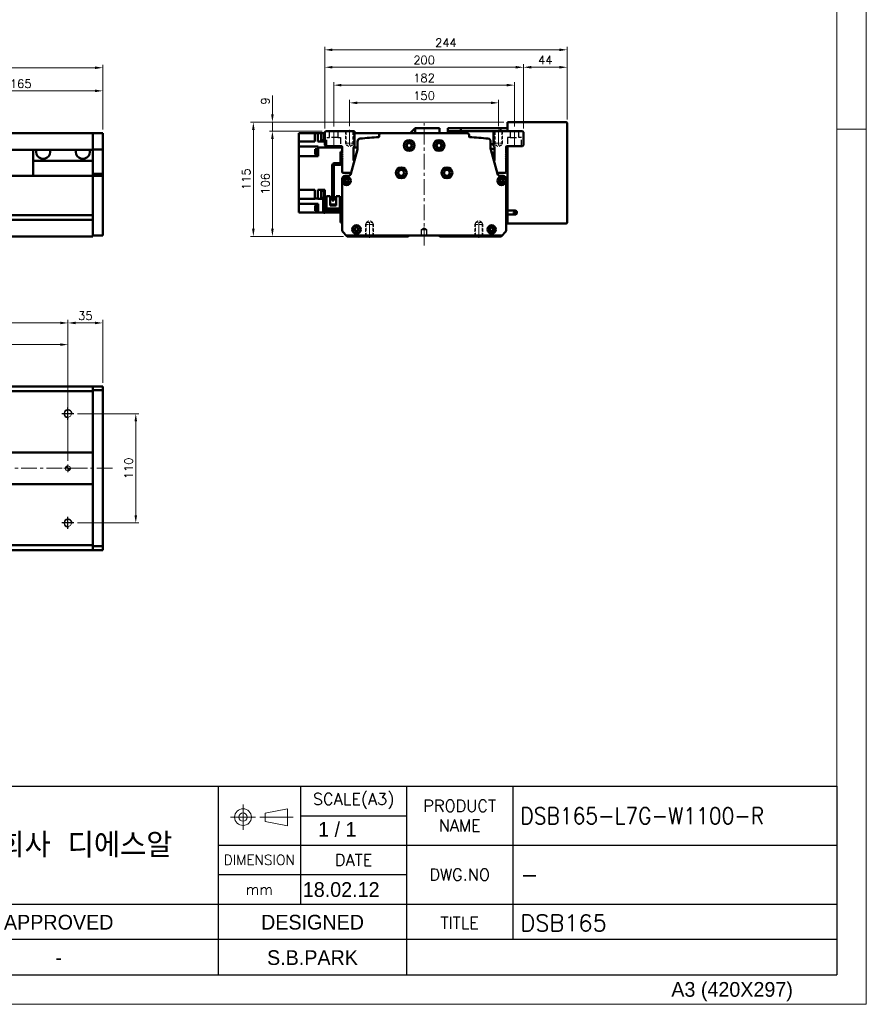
# Model space of a CAD drawing. Header units: millimetres. Extents: x 46891 to 51038, y 6223 to 10291.
# Tile 6 of 7: x 50186 to 51038, y 8529 to 9520. Entities that reach past the tile are written whole.
import ezdxf
from ezdxf.enums import TextEntityAlignment as Align

# ---------------------------------------------------------------- set-up
doc = ezdxf.new("R2010")
doc.units = ezdxf.units.MM
doc.header["$LTSCALE"] = 0.5
for name, pattern in [('CENTER', [50.8, 31.75, -6.35, 6.35, -6.35]), ('HIDDEN', [9.525, 6.35, -3.175]), ('HIDDENX2', [19.05, 12.7, -6.35])]:
    doc.linetypes.add(name, pattern=pattern)
doc.layers.get('0').update_dxf_attribs({"lineweight": 20})
doc.layers.add('1', color=1, linetype='CENTER', lineweight=13)
doc.layers.add('외형선(ISO)', color=7, linetype='Continuous', lineweight=50)
for name, color, linetype in [('2', 2, 'HIDDENX2'), ('3', 3, 'Continuous'), ('C', 1, 'CENTER'), ('DIM', 4, 'Continuous')]:
    doc.layers.add(name, color=color, linetype=linetype)
doc.styles.add('ACISOGDT', font='amgdt.shx')
doc.styles.add('DSR TEXT', font='romans.shx', dxfattribs={"bigfont": 'whgtxt.shx'})
doc.styles.get("Standard").update_dxf_attribs({"font": 'romans.shx', "bigfont": 'whgtxt.shx'})
doc.dimstyles.new('DSR', dxfattribs={"dimscale": 2, "dimtxt": 3, "dimasz": 3, "dimexe": 0.5, "dimexo": 0.5, "dimgap": 0.5, "dimtad": 1, "dimdsep": 46, "dimtxsty": 'Standard', "dimcen": 2.5, "dimclrd": 4, "dimclre": 4, "dimclrt": 2, "dimadec": 0, "dimazin": 2, "dimtfac": 1, "dimtmove": 0, "dimatfit": 3, "dimfxl": 0, "dimlwd": -1, "dimlwe": -1, "dimarcsym": 0})

# ---------------------------------------------------------------- blocks, each defined once
blk = doc.blocks.new('A$C13F00394')
for p, q in [((109.11, 28.14), (105.34, 27.43)), ((105.34, 27.43), (105.34, 26.01)), ((109.11, 25.3), (109.11, 28.14)), ((105.34, 26.01), (109.11, 25.3))]:
    blk.add_line(p, q)
for radius in [1.42, 0.71]:
    blk.add_circle((101.56, 26.76), radius)
at = {"layer": '1'}
for p, q in [((101.56, 28.89), (101.56, 24.63)), ((103.69, 26.76), (99.44, 26.76)), ((104.41, 26.76), (110.04, 26.76))]:
    blk.add_line(p, q, dxfattribs=at)
at = {"layer": '3'}
for p, q in [((0, 32), (202.32, 32)), ((97.32, 32), (97.32, 12)), ((111.32, 32), (111.32, 12)), ((129.32, 32), (129.32, 0)), ((147.32, 32), (147.32, 6)), ((202.32, 32), (202.32, 0)), ((111.32, 27), (129.32, 27)), ((97.32, 22), (202.32, 22)), ((97.32, 17), (129.32, 17)), ((0, 12), (129.32, 12)), ((97.32, 12), (97.32, 0)), ((129.32, 12), (202.32, 12)), ((97.32, 6), (43.43, 6)), ((129.32, 6), (97.32, 6)), ((202.32, 6), (129.32, 6)), ((0, 0), (202.32, 0))]:
    blk.add_line(p, q, dxfattribs=at)
at = {"color": 7, "style": 'ACISOGDT'}
for s, p in [('APPROVED', (70.28, 8.93)), ('DESIGNED', (113.35, 8.93))]:
    blk.add_text(s, height=2.5, dxfattribs=at).set_placement(p, align=Align.MIDDLE_CENTER)
at = {"color": 7, "attachment_point": 5, "style": 'DSR TEXT'}
for s, insert, char_height in [('SCALE(A3)', (120.32, 29.5), 2), ('PRODUCT\\PNAME', (138.32, 27), 2), ('주식회사 디에스알', (70.37, 22), 4.2), ('DIMENSION', (104.32, 19.5), 1.7), ('DATE', (120.32, 19.5), 2), ('DWG.NO', (138.32, 17), 2), ('mm', (104.32, 14.5), 1.8), ('TITLE', (138.32, 8.83), 2)]:
    blk.add_mtext(s, dxfattribs=dict(at, insert=insert, char_height=char_height))
blk = doc.blocks.new('A$C1C1952E1')
at = {"color": 1}
blk.add_lwpolyline([(0, 0), (420, 0), (420, 297), (0, 297)], close=True, dxfattribs=at)
at = {"color": 3}
blk.add_lwpolyline([(5, 5), (415, 5), (415, 292), (5, 292)], close=True, dxfattribs=at)
at = {"color": 7, "style": 'ACISOGDT'}
blk.add_text('A3 (420X297)', height=2.5, dxfattribs=at).set_placement((386.91, 1.28))
blk = doc.blocks.new('*D123')
at = {"color": 1, "linetype": 'ByBlock'}
for p, q in [((50104.5, 9421.41), (50104.5, 9451.32)), ((50112.3, 9448.32), (50261.7, 9448.32)), ((50269.5, 9409.41), (50269.5, 9451.32))]:
    blk.add_line(p, q, dxfattribs=at)
at = {"color": 1}
for points in [[(50112.3, 9449.62), (50112.3, 9447.02), (50104.5, 9448.32)], [(50261.7, 9449.62), (50261.7, 9447.02), (50269.5, 9448.32)]]:
    blk.add_solid(points, dxfattribs=at)
at = {"layer": 'Defpoints', "color": 0}
for p in [(50269.5, 9448.32), (50104.5, 9417.81), (50269.5, 9405.81)]:
    blk.add_point(p, dxfattribs=at)
at = {"color": 3, "insert": (50187, 9455.52), "char_height": 8.4, "attachment_point": 5, "style": 'DSR TEXT'}
blk.add_mtext('165', dxfattribs=at)
blk = doc.blocks.new('*D124')
at = {"color": 1, "linetype": 'ByBlock'}
for p, q in [((48799.5, 9409.41), (48799.5, 9474.57)), ((50269.5, 9409.41), (50269.5, 9474.57)), ((50261.7, 9471.57), (48807.3, 9471.57))]:
    blk.add_line(p, q, dxfattribs=at)
at = {"color": 1}
for points in [[(48807.3, 9472.87), (48807.3, 9470.27), (48799.5, 9471.57)], [(50261.7, 9472.87), (50261.7, 9470.27), (50269.5, 9471.57)]]:
    blk.add_solid(points, dxfattribs=at)
at = {"layer": 'Defpoints', "color": 0}
for p in [(48799.5, 9471.57), (48799.5, 9405.81), (50269.5, 9405.81)]:
    blk.add_point(p, dxfattribs=at)
at = {"color": 3, "insert": (49534.5, 9478.77), "char_height": 8.4, "attachment_point": 5, "style": 'DSR TEXT'}
blk.add_mtext('1470', dxfattribs=at)
blk = doc.blocks.new('A$C33E56CC6')
h = blk.add_hatch()
h.set_pattern_fill('ANSI31', color=256, style=0)
h.set_pattern_definition([(45, (-7065.45672, -6508.5399), (-0.0883883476, 0.0883883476), [])])
h.paths.add_polyline_path([(4, 6.5, 0.414214), (1.5, 4), (4, 4)])
h.paths.add_polyline_path([(6.5, 4), (4, 4), (4, 1.5, 0.414214)])
blk.add_circle((4, 4), 2.5)
at = {"layer": '1'}
for p, q in [((0, 4), (8, 4)), ((4, 0), (4, 8))]:
    blk.add_line(p, q, dxfattribs=at)
blk = doc.blocks.new('tap8')
blk.add_circle((0, 0), 3.4)
at = {"layer": 'C', "color": 1, "linetype": 'CENTER'}
for p, q in [((-6.05, 0), (6.05, 0)), ((0, -6.05), (0, 6.05))]:
    blk.add_line(p, q, dxfattribs=at)
at = {"layer": 'DIM', "color": 3}
blk.add_arc((0, 0), 4, 263.84551, 189.43144, dxfattribs=at)
blk = doc.blocks.new('A$C1E181772')
at = {"layer": '외형선(ISO)'}
for p, q in [((17.4, 71), (17.4, 59.6)), ((19, 71), (17.4, 71)), ((11.1, 59.6), (16.9, 59.6)), ((17.4, 59.6), (18.94, 59.6)), ((9, 22), (9, 57.5)), ((10.6, 57.5), (10.6, 22)), ((16.9, 58), (11.1, 58)), ((1.6, 25), (0, 25)), ((0, 22), (0, 25)), ((0, 22), (0, 12)), ((1.6, 25), (1.6, 22)), ((1.6, 12.1), (1.6, 22)), ((3.3, 26.5), (3.3, 14.1)), ((7, 26.5), (3.3, 26.5)), ((7, 17.1), (7, 26.5)), ((10.6, 22), (9, 22)), ((16.7, 26.5), (13, 26.5)), ((13, 26.5), (13, 17.1)), ((16.7, 14.1), (16.7, 26.5)), ((2, 10), (16.9, 10)), ((17, 11.6), (2.1, 11.6)), ((3.3, 11.6), (3.3, 14.1)), ((5.3, 14.1), (3.3, 14.1)), ((14.7, 14.1), (5.3, 14.1)), ((7, 18.1), (13, 18.1)), ((13, 17.8), (7, 17.8)), ((7, 17.1), (13, 17.1)), ((16.7, 14.1), (14.7, 14.1)), ((16.7, 14.1), (16.7, 11.6)), ((17.4, 9.5), (17.4, 3)), ((17.4, 0), (17.4, 3)), ((17.4, 0), (19, 0))]:
    blk.add_line(p, q, dxfattribs=at)
for centre, radius, start, end in [((11.1, 57.5), 2.1, 90, 180), ((16.9, 60.1), 0.5, 270, 0), ((16.9, 60.1), 2.1, 270, 346.22585), ((11.1, 57.5), 0.5, 90, 180), ((2, 12), 2, 179.99989, 269.99989), ((2.1, 12.1), 0.5, 179.99989, 269.99989), ((16.9, 9.5), 0.5, 359.99989, 89.99989), ((17, 9.6), 2, 0.24541, 89.99989)]:
    blk.add_arc(centre, radius, start, end, dxfattribs=at)
blk = doc.blocks.new('*D127')
at = {"color": 1, "linetype": 'ByBlock'}
for p, q in [((50517.97, 9412.85), (50517.97, 9439.25)), ((50525.77, 9436.25), (50660.17, 9436.25)), ((50667.97, 9412.85), (50667.97, 9439.25))]:
    blk.add_line(p, q, dxfattribs=at)
at = {"color": 1}
for points in [[(50525.77, 9437.55), (50525.77, 9434.95), (50517.97, 9436.25)], [(50660.17, 9437.55), (50660.17, 9434.95), (50667.97, 9436.25)]]:
    blk.add_solid(points, dxfattribs=at)
at = {"layer": 'Defpoints', "color": 0}
for p in [(50667.97, 9436.25), (50517.97, 9409.25), (50667.97, 9409.25)]:
    blk.add_point(p, dxfattribs=at)
at = {"color": 3, "insert": (50592.97, 9443.45), "char_height": 8.4, "attachment_point": 5, "style": 'DSR TEXT'}
blk.add_mtext('150', dxfattribs=at)
blk = doc.blocks.new('*D128')
at = {"color": 1, "linetype": 'ByBlock'}
for p, q in [((50501.97, 9412.41), (50501.97, 9457.07)), ((50509.77, 9454.07), (50676.17, 9454.07)), ((50683.97, 9412.41), (50683.97, 9457.07))]:
    blk.add_line(p, q, dxfattribs=at)
at = {"color": 1}
for points in [[(50509.77, 9455.37), (50509.77, 9452.77), (50501.97, 9454.07)], [(50676.17, 9455.37), (50676.17, 9452.77), (50683.97, 9454.07)]]:
    blk.add_solid(points, dxfattribs=at)
at = {"layer": 'Defpoints', "color": 0}
for p in [(50683.97, 9454.07), (50501.97, 9408.81), (50683.97, 9408.81)]:
    blk.add_point(p, dxfattribs=at)
at = {"color": 3, "insert": (50592.97, 9461.27), "char_height": 8.4, "attachment_point": 5, "style": 'DSR TEXT'}
blk.add_mtext('182', dxfattribs=at)
blk = doc.blocks.new('*D129')
at = {"color": 1, "linetype": 'ByBlock'}
for p, q in [((50492.97, 9410.41), (50492.97, 9475.08)), ((50692.97, 9410.41), (50692.97, 9475.08)), ((50500.77, 9472.08), (50685.17, 9472.08))]:
    blk.add_line(p, q, dxfattribs=at)
at = {"color": 1}
for points in [[(50500.77, 9473.38), (50500.77, 9470.78), (50492.97, 9472.08)], [(50685.17, 9473.38), (50685.17, 9470.78), (50692.97, 9472.08)]]:
    blk.add_solid(points, dxfattribs=at)
at = {"layer": 'Defpoints', "color": 0}
for p in [(50692.97, 9472.08), (50492.97, 9406.81), (50692.97, 9406.81)]:
    blk.add_point(p, dxfattribs=at)
at = {"color": 3, "insert": (50592.97, 9479.28), "char_height": 8.4, "attachment_point": 5, "style": 'DSR TEXT'}
blk.add_mtext('200', dxfattribs=at)
blk = doc.blocks.new('*D130')
at = {"color": 1, "linetype": 'ByBlock'}
for p, q in [((50692.97, 9410.41), (50692.97, 9475.08)), ((50736.97, 9419.41), (50736.97, 9475.08)), ((50700.77, 9472.08), (50729.17, 9472.08))]:
    blk.add_line(p, q, dxfattribs=at)
at = {"color": 1}
for points in [[(50700.77, 9473.38), (50700.77, 9470.78), (50692.97, 9472.08)], [(50729.17, 9473.38), (50729.17, 9470.78), (50736.97, 9472.08)]]:
    blk.add_solid(points, dxfattribs=at)
at = {"layer": 'Defpoints', "color": 0}
for p in [(50736.97, 9472.08), (50736.97, 9415.81), (50692.97, 9406.81)]:
    blk.add_point(p, dxfattribs=at)
at = {"color": 3, "insert": (50714.97, 9479.28), "char_height": 8.4, "attachment_point": 5, "style": 'DSR TEXT'}
blk.add_mtext('44', dxfattribs=at)
blk = doc.blocks.new('*D147')
at = {"color": 1, "linetype": 'ByBlock'}
for p, q in [((50492.97, 9410.41), (50492.97, 9492.61)), ((50729.17, 9489.61), (50500.77, 9489.61)), ((50736.97, 9419.41), (50736.97, 9492.61))]:
    blk.add_line(p, q, dxfattribs=at)
at = {"color": 1}
for points in [[(50500.77, 9490.91), (50500.77, 9488.31), (50492.97, 9489.61)], [(50729.17, 9490.91), (50729.17, 9488.31), (50736.97, 9489.61)]]:
    blk.add_solid(points, dxfattribs=at)
at = {"layer": 'Defpoints', "color": 0}
for p in [(50492.97, 9489.61), (50736.97, 9415.81), (50492.97, 9406.81)]:
    blk.add_point(p, dxfattribs=at)
at = {"color": 3, "insert": (50614.97, 9496.81), "char_height": 8.4, "attachment_point": 5, "style": 'DSR TEXT'}
blk.add_mtext('244', dxfattribs=at)
blk = doc.blocks.new('*D148')
at = {"color": 1, "linetype": 'ByBlock'}
for p, q in [((50490.37, 9407.81), (50437.3, 9407.81)), ((50440.3, 9400.01), (50440.3, 9309.61)), ((50511.87, 9301.81), (50437.3, 9301.81))]:
    blk.add_line(p, q, dxfattribs=at)
at = {"color": 1}
for points in [[(50439, 9400.01), (50441.6, 9400.01), (50440.3, 9407.81)], [(50439, 9309.61), (50441.6, 9309.61), (50440.3, 9301.81)]]:
    blk.add_solid(points, dxfattribs=at)
at = {"layer": 'Defpoints', "color": 0}
for p in [(50493.97, 9407.81), (50440.3, 9301.81), (50515.47, 9301.81)]:
    blk.add_point(p, dxfattribs=at)
at = {"color": 3, "insert": (50433.1, 9354.81), "char_height": 8.4, "attachment_point": 5, "rotation": 90, "style": 'DSR TEXT'}
blk.add_mtext('106', dxfattribs=at)
blk = doc.blocks.new('*D149')
at = {"color": 1, "linetype": 'ByBlock'}
for p, q in [((50440.3, 9424.61), (50440.3, 9443.61)), ((50673.37, 9416.81), (50437.3, 9416.81)), ((50440.3, 9407.81), (50440.3, 9416.81)), ((50490.37, 9407.81), (50437.3, 9407.81)), ((50440.3, 9400.01), (50440.3, 9392.21))]:
    blk.add_line(p, q, dxfattribs=at)
at = {"color": 1}
for points in [[(50439, 9424.61), (50441.6, 9424.61), (50440.3, 9416.81)], [(50439, 9400.01), (50441.6, 9400.01), (50440.3, 9407.81)]]:
    blk.add_solid(points, dxfattribs=at)
at = {"layer": 'Defpoints', "color": 0}
for p in [(50440.3, 9416.81), (50676.97, 9416.81), (50493.97, 9407.81)]:
    blk.add_point(p, dxfattribs=at)
at = {"color": 3, "insert": (50433.1, 9438.01), "char_height": 8.4, "attachment_point": 5, "rotation": 90, "style": 'DSR TEXT'}
blk.add_mtext('9', dxfattribs=at)
blk = doc.blocks.new('*D150')
at = {"color": 1, "linetype": 'ByBlock'}
for p, q in [((50673.37, 9416.81), (50418.11, 9416.81)), ((50421.11, 9409.01), (50421.11, 9309.61)), ((50511.87, 9301.81), (50418.11, 9301.81))]:
    blk.add_line(p, q, dxfattribs=at)
at = {"color": 1}
for points in [[(50419.81, 9409.01), (50422.41, 9409.01), (50421.11, 9416.81)], [(50419.81, 9309.61), (50422.41, 9309.61), (50421.11, 9301.81)]]:
    blk.add_solid(points, dxfattribs=at)
at = {"layer": 'Defpoints', "color": 0}
for p in [(50676.97, 9416.81), (50421.11, 9301.81), (50515.47, 9301.81)]:
    blk.add_point(p, dxfattribs=at)
at = {"color": 3, "insert": (50413.91, 9359.31), "char_height": 8.4, "attachment_point": 5, "rotation": 90, "style": 'DSR TEXT'}
blk.add_mtext('115', dxfattribs=at)
blk = doc.blocks.new('*D152')
at = {"color": 1, "linetype": 'ByBlock'}
for p, q in [((48834.5, 9133.07), (48834.5, 9217.74)), ((50234.5, 9133.07), (50234.5, 9217.74)), ((48842.3, 9214.74), (50226.7, 9214.74))]:
    blk.add_line(p, q, dxfattribs=at)
at = {"color": 1}
for points in [[(48842.3, 9216.04), (48842.3, 9213.44), (48834.5, 9214.74)], [(50226.7, 9216.04), (50226.7, 9213.44), (50234.5, 9214.74)]]:
    blk.add_solid(points, dxfattribs=at)
at = {"layer": 'Defpoints', "color": 0}
for p in [(50234.5, 9214.74), (48834.5, 9129.47), (50234.5, 9129.47)]:
    blk.add_point(p, dxfattribs=at)
at = {"color": 3, "insert": (49534.5, 9221.94), "char_height": 8.4, "attachment_point": 5, "style": 'DSR TEXT'}
blk.add_mtext('14X100PITCH=1400', dxfattribs=at)
blk = doc.blocks.new('*D153')
at = {"color": 1, "linetype": 'ByBlock'}
for p, q in [((50234.5, 9133.07), (50234.5, 9217.74)), ((50269.5, 9154.53), (50269.5, 9217.74)), ((50242.3, 9214.74), (50261.7, 9214.74))]:
    blk.add_line(p, q, dxfattribs=at)
at = {"color": 1}
for points in [[(50242.3, 9216.04), (50242.3, 9213.44), (50234.5, 9214.74)], [(50261.7, 9216.04), (50261.7, 9213.44), (50269.5, 9214.74)]]:
    blk.add_solid(points, dxfattribs=at)
at = {"layer": 'Defpoints', "color": 0}
for p in [(50269.5, 9214.74), (50269.5, 9150.93), (50234.5, 9129.47)]:
    blk.add_point(p, dxfattribs=at)
at = {"color": 3, "insert": (50252, 9221.94), "char_height": 8.4, "attachment_point": 5, "style": 'DSR TEXT'}
blk.add_mtext('35', dxfattribs=at)
blk = doc.blocks.new('*D154')
at = {"color": 1, "linetype": 'ByBlock'}
for p, q in [((48834.5, 9076.03), (48834.5, 9195.93)), ((48842.3, 9192.93), (50226.7, 9192.93)), ((50234.5, 9076.03), (50234.5, 9195.93))]:
    blk.add_line(p, q, dxfattribs=at)
at = {"color": 1}
for points in [[(48842.3, 9194.23), (48842.3, 9191.63), (48834.5, 9192.93)], [(50226.7, 9194.23), (50226.7, 9191.63), (50234.5, 9192.93)]]:
    blk.add_solid(points, dxfattribs=at)
at = {"layer": 'Defpoints', "color": 0}
for p in [(50234.5, 9192.93), (48834.5, 9072.43), (50234.5, 9072.43)]:
    blk.add_point(p, dxfattribs=at)
at = {"color": 3, "insert": (49534.5, 9200.13), "char_height": 8.4, "attachment_point": 5, "style": 'DSR TEXT'}
blk.add_mtext('1400%%P0.02', dxfattribs=at)
blk = doc.blocks.new('*D156')
at = {"color": 1, "linetype": 'ByBlock'}
for p, q in [((50244.15, 9123.43), (50305.79, 9123.43)), ((50302.79, 9115.63), (50302.79, 9021.23)), ((50244.15, 9013.43), (50305.79, 9013.43))]:
    blk.add_line(p, q, dxfattribs=at)
at = {"color": 1}
for points in [[(50301.48, 9115.63), (50304.09, 9115.63), (50302.79, 9123.43)], [(50301.48, 9021.23), (50304.09, 9021.23), (50302.79, 9013.43)]]:
    blk.add_solid(points, dxfattribs=at)
at = {"layer": 'Defpoints', "color": 0}
for p in [(50240.55, 9123.43), (50240.55, 9013.43), (50302.79, 9013.43)]:
    blk.add_point(p, dxfattribs=at)
at = {"color": 3, "insert": (50295.59, 9068.43), "char_height": 8.4, "attachment_point": 5, "rotation": 90, "style": 'DSR TEXT'}
blk.add_mtext('110', dxfattribs=at)

msp = doc.modelspace()

# ---------------------------------------------------------------- linework, layer by layer
at = {"color": 2, "linetype": 'HIDDEN'}
for p, q in [((50513.9745, 9407.81317), (50513.9745, 9395.81317)), ((50514.5745, 9407.21317), (50513.9745, 9407.81317)), ((50521.3745, 9407.21317), (50514.5745, 9407.21317)), ((50514.5745, 9407.21317), (50514.5745, 9393.81317)), ((50521.3745, 9407.21317), (50521.9745, 9407.81317)), ((50521.3745, 9407.21317), (50521.3745, 9393.81317)), ((50521.9745, 9407.81317), (50521.9745, 9395.81317)), ((50663.9745, 9407.81317), (50663.9745, 9395.81317)), ((50664.5745, 9407.21317), (50663.9745, 9407.81317)), ((50671.3745, 9407.21317), (50664.5745, 9407.21317)), ((50664.5745, 9407.21317), (50664.5745, 9393.81317)), ((50671.3745, 9407.21317), (50671.9745, 9407.81317)), ((50671.3745, 9407.21317), (50671.3745, 9393.81317)), ((50671.9745, 9407.81317), (50671.9745, 9395.81317)), ((50521.9745, 9395.81317), (50513.9745, 9395.81317)), ((50513.9745, 9395.81317), (50514.5745, 9394.77393)), ((50521.9745, 9395.81317), (50521.3745, 9394.77393)), ((50671.9745, 9395.81317), (50663.9745, 9395.81317)), ((50663.9745, 9395.81317), (50664.5745, 9394.77393)), ((50671.9745, 9395.81317), (50671.3745, 9394.77393)), ((50521.3745, 9393.81317), (50514.5745, 9393.81317)), ((50514.5745, 9393.81317), (50517.9745, 9391.85017)), ((50521.3745, 9393.81317), (50517.9745, 9391.85017)), ((50671.3745, 9393.81317), (50664.5745, 9393.81317)), ((50664.5745, 9393.81317), (50667.9745, 9391.85017)), ((50671.3745, 9393.81317), (50667.9745, 9391.85017)), ((50534.5745, 9315.81317), (50537.9745, 9317.77616)), ((50534.5745, 9315.81317), (50541.3745, 9315.81317)), ((50534.5745, 9302.41317), (50534.5745, 9315.81317)), ((50541.3745, 9315.81317), (50537.9745, 9317.77616)), ((50541.3745, 9302.41317), (50541.3745, 9315.81317)), ((50644.5745, 9315.81317), (50647.9745, 9317.77616)), ((50651.3745, 9315.81317), (50644.5745, 9315.81317)), ((50644.5745, 9302.41317), (50644.5745, 9315.81317)), ((50651.3745, 9315.81317), (50647.9745, 9317.77616)), ((50651.3745, 9302.41317), (50651.3745, 9315.81317)), ((50533.9745, 9313.81317), (50534.5745, 9314.8524)), ((50533.9745, 9313.81317), (50541.9745, 9313.81317)), ((50533.9745, 9301.81317), (50533.9745, 9313.81317)), ((50541.9745, 9313.81317), (50541.3745, 9314.8524)), ((50541.9745, 9301.81317), (50541.9745, 9313.81317)), ((50643.9745, 9313.81317), (50644.5745, 9314.8524)), ((50651.9745, 9313.81317), (50643.9745, 9313.81317)), ((50643.9745, 9301.81317), (50643.9745, 9313.81317)), ((50651.9745, 9313.81317), (50651.3745, 9314.8524)), ((50651.9745, 9301.81317), (50651.9745, 9313.81317)), ((50534.5745, 9302.41317), (50533.9745, 9301.81317)), ((50534.5745, 9302.41317), (50541.3745, 9302.41317)), ((50541.3745, 9302.41317), (50541.9745, 9301.81317)), ((50644.5745, 9302.41317), (50643.9745, 9301.81317)), ((50651.3745, 9302.41317), (50644.5745, 9302.41317)), ((50651.3745, 9302.41317), (50651.9745, 9301.81317))]:
    msp.add_line(p, q, dxfattribs=at)
at = {"color": 1, "linetype": 'CENTER'}
for p, q in [((50517.9745, 9409.24871), (50517.9745, 9390.68401)), ((50667.9745, 9409.24871), (50667.9745, 9390.68401)), ((50537.9745, 9300.37762), (50537.9745, 9318.94232)), ((50647.9745, 9300.37762), (50647.9745, 9318.94232))]:
    msp.add_line(p, q, dxfattribs=at)
at = {"color": 1}
msp.add_line((51038.06932, 9409.88267), (51008.40982, 9409.88267), dxfattribs=at)
at = {"layer": '1'}
for p, q in [((50592.9745, 9292.81317), (50592.9745, 9415.81317)), ((50501.9745, 9391.81317), (50501.9745, 9408.81317)), ((50683.9745, 9391.81317), (50683.9745, 9408.81317)), ((50279.50234, 9068.42724), (48789.50234, 9068.42724))]:
    msp.add_line(p, q, dxfattribs=at)
at = {"layer": '2'}
for p, q in [((50497.7245, 9401.31317), (50497.7245, 9407.81317)), ((50506.2245, 9407.81317), (50506.2245, 9401.31317)), ((50679.7245, 9407.81317), (50679.7245, 9401.31317)), ((50688.2245, 9401.31317), (50688.2245, 9407.81317)), ((50494.9745, 9401.31317), (50497.7245, 9401.31317)), ((50494.9745, 9392.81317), (50494.9745, 9401.31317)), ((50506.2245, 9401.31317), (50497.7245, 9401.31317)), ((50506.2245, 9401.31317), (50508.9745, 9401.31317)), ((50508.9745, 9401.31317), (50508.9745, 9392.81317)), ((50679.7245, 9401.31317), (50676.9745, 9401.31317)), ((50676.9745, 9401.31317), (50676.9745, 9392.81317)), ((50679.7245, 9401.31317), (50688.2245, 9401.31317)), ((50690.9745, 9401.31317), (50688.2245, 9401.31317)), ((50690.9745, 9392.81317), (50690.9745, 9401.31317)), ((50590.4745, 9308.81317), (50592.9745, 9310.31532)), ((50590.4745, 9302.81316), (50590.4745, 9308.81317)), ((50590.4745, 9308.81317), (50595.4745, 9308.81317)), ((50592.9745, 9310.31532), (50595.4745, 9308.81317)), ((50595.4745, 9308.81317), (50595.4745, 9302.81316))]:
    msp.add_line(p, q, dxfattribs=at)
at = {"layer": '3'}
for p in [(51008.40982, 8748.47582), (49808.28287, 8558.65502)]:
    msp.add_line(p, (51008.40982, 8558.65502), dxfattribs=at)
at = {"layer": '외형선(ISO)'}
for p, q in [((50676.9745, 9415.81317), (50676.9745, 9416.81317)), ((50735.9745, 9416.81317), (50676.9745, 9416.81317)), ((50676.9745, 9407.81317), (50676.9745, 9415.81317)), ((50736.9745, 9315.81317), (50736.9745, 9415.81317)), ((50259.50234, 9405.81317), (49079.50234, 9405.81317)), ((50259.50234, 9405.81317), (50259.50234, 9403.81317)), ((50259.50234, 9405.81317), (50269.50234, 9405.81317)), ((50259.50234, 9403.81317), (50259.50234, 9405.81317)), ((50269.50234, 9403.81317), (50269.50234, 9405.81317)), ((50466.9745, 9405.81317), (50482.9745, 9405.81317)), ((50466.9745, 9401.41317), (50466.9745, 9405.81317)), ((50485.9745, 9405.81317), (50482.9745, 9405.81317)), ((50482.9745, 9397.41317), (50482.9745, 9405.81317)), ((50490.9745, 9405.81317), (50485.9745, 9405.81317)), ((50485.9745, 9405.81317), (50485.9745, 9397.41317)), ((50489.3745, 9398.73306), (50489.3745, 9405.73306)), ((50491.9745, 9405.73306), (50489.3745, 9405.73306)), ((50490.9745, 9405.81317), (50491.9745, 9405.81317)), ((50490.9745, 9405.81317), (50490.9745, 9405.73306)), ((50491.9745, 9398.43306), (50491.9745, 9406.03306)), ((50492.9745, 9406.03306), (50491.9745, 9406.03306)), ((50493.9745, 9407.81317), (50492.9745, 9406.81317)), ((50492.9745, 9406.81317), (50492.9745, 9393.81317)), ((50522.9745, 9407.81317), (50493.9745, 9407.81317)), ((50522.9745, 9393.1377), (50522.9745, 9407.81317)), ((50522.9745, 9405.81317), (50549.74709, 9405.81317)), ((50636.20191, 9405.81317), (50549.74709, 9405.81317)), ((50578.9745, 9405.81317), (50583.9745, 9410.81317)), ((50583.9745, 9405.81317), (50583.9745, 9410.81317)), ((50608.4245, 9410.81317), (50583.9745, 9410.81317)), ((50608.4245, 9410.81317), (50608.4245, 9405.81317)), ((50616.9745, 9410.81317), (50616.9745, 9407.86538)), ((50629.9745, 9410.81317), (50616.9745, 9410.81317)), ((50616.9745, 9407.86538), (50616.9745, 9405.81317)), ((50629.9745, 9407.86538), (50616.9745, 9407.86538)), ((50629.9745, 9407.86538), (50629.9745, 9410.81317)), ((50629.9745, 9410.81317), (50669.9745, 9410.81317)), ((50629.9745, 9410.81317), (50629.9745, 9407.86538)), ((50629.9745, 9405.81317), (50629.9745, 9407.86538)), ((50669.9745, 9407.86538), (50629.9745, 9407.86538)), ((50629.9745, 9405.81317), (50629.9745, 9407.86538)), ((50662.9745, 9407.81317), (50662.9745, 9393.1377)), ((50691.9745, 9407.81317), (50662.9745, 9407.81317)), ((50669.9745, 9410.81317), (50669.9745, 9407.81317)), ((50676.9745, 9410.81317), (50669.9745, 9410.81317)), ((50692.9745, 9406.81317), (50691.9745, 9407.81317)), ((50692.9745, 9393.81317), (50692.9745, 9406.81317)), ((50259.50234, 9402.30045), (50259.50234, 9403.81317)), ((50259.50234, 9403.81317), (50259.50234, 9402.30045)), ((50259.50234, 9401.80147), (50259.50234, 9402.30045)), ((50259.50234, 9402.30045), (50259.50234, 9401.80147)), ((50259.50234, 9401.80147), (50259.50234, 9400.26088)), ((50259.50234, 9400.26088), (50259.50234, 9401.80147)), ((50259.50234, 9400.26088), (50259.50234, 9397.27629)), ((50259.50234, 9397.27629), (50259.50234, 9400.26088)), ((50259.50234, 9389.49884), (50259.50234, 9397.27629)), ((50259.50234, 9397.27629), (50259.50234, 9389.49884)), ((50269.50234, 9403.81317), (50269.50234, 9402.30045)), ((50269.50234, 9402.30045), (50269.50234, 9401.80147)), ((50269.50234, 9400.26088), (50269.50234, 9401.80147)), ((50269.50234, 9397.27629), (50269.50234, 9400.26088)), ((50269.50234, 9397.27629), (50269.50234, 9389.49884)), ((50466.9745, 9401.41317), (50466.9745, 9397.41317)), ((50482.9745, 9397.41317), (50466.9745, 9397.41317)), ((50466.9745, 9397.25701), (50466.9745, 9397.41317)), ((50466.9745, 9397.25701), (50466.9745, 9392.18028)), ((50490.9745, 9397.41317), (50485.9745, 9397.41317)), ((50491.9745, 9398.73306), (50489.3745, 9398.73306)), ((50490.9745, 9397.41317), (50490.9745, 9398.73306)), ((50490.9745, 9397.41317), (50490.9745, 9397.3741)), ((50490.9745, 9397.3741), (50492.9745, 9397.3741)), ((50492.9745, 9398.43306), (50491.9745, 9398.43306)), ((50525.9745, 9397.27629), (50525.9745, 9389.49884)), ((50547.74709, 9403.81317), (50547.74709, 9402.30045)), ((50638.20191, 9402.30045), (50638.20191, 9403.81317)), ((50659.9745, 9389.49884), (50659.9745, 9397.27629)), ((50662.9745, 9394.66817), (50659.9745, 9394.66817)), ((50259.50234, 9388.81317), (49079.50234, 9388.81317)), ((50199.50234, 9388.81317), (50199.50234, 9377.81317)), ((50259.50234, 9389.13986), (50259.50234, 9389.49884)), ((50259.50234, 9364.73623), (50259.50234, 9389.13986)), ((50259.50234, 9389.13986), (50269.50234, 9389.13986)), ((50269.50234, 9389.49884), (50269.50234, 9389.13986)), ((50269.50234, 9389.13986), (50269.50234, 9364.73623)), ((50486.4745, 9392.18028), (50466.9745, 9392.18028)), ((50466.9745, 9387.01317), (50466.9745, 9392.18028)), ((50466.9745, 9387.01317), (50466.9745, 9382.51317)), ((50483.2745, 9384.26174), (50483.2745, 9389.76174)), ((50483.2745, 9389.76174), (50485.2745, 9389.76174)), ((50483.2745, 9384.26174), (50485.2745, 9384.26174)), ((50485.2745, 9384.06174), (50485.2745, 9389.96174)), ((50485.2745, 9389.96174), (50485.9745, 9389.96174)), ((50485.9745, 9384.01174), (50485.9745, 9390.01174)), ((50485.9745, 9390.01174), (50486.4745, 9390.01174)), ((50486.4745, 9392.18028), (50486.4745, 9392.14583)), ((50486.4745, 9391.47935), (50486.4745, 9392.14583)), ((50510.4745, 9391.47935), (50486.4745, 9391.47935)), ((50486.4745, 9391.47935), (50486.4745, 9382.51317)), ((50492.9745, 9393.81317), (50493.9745, 9392.81317)), ((50493.9745, 9392.81317), (50509.4745, 9392.81317)), ((50510.4745, 9391.81317), (50510.4745, 9385.31317)), ((50510.4745, 9385.31317), (50510.9745, 9384.81317)), ((50510.9745, 9384.81317), (50510.4745, 9384.31317)), ((50510.4745, 9384.31317), (50510.4745, 9383.31317)), ((50525.90784, 9389.13986), (50519.21414, 9364.73623)), ((50521.9745, 9378.81317), (50521.9745, 9390.1377)), ((50525.9745, 9391.47935), (50522.15786, 9391.47935)), ((50659.9745, 9389.81317), (50663.9745, 9389.81317)), ((50666.73486, 9364.73623), (50660.04115, 9389.13986)), ((50663.9745, 9385.81317), (50660.95364, 9385.81317)), ((50663.9745, 9390.1377), (50663.9745, 9378.81317)), ((50674.9745, 9384.81317), (50675.4745, 9385.31317)), ((50675.4745, 9384.31317), (50674.9745, 9384.81317)), ((50675.4745, 9385.31317), (50675.4745, 9391.81317)), ((50675.4745, 9383.31317), (50675.4745, 9384.31317)), ((50676.4745, 9392.81317), (50691.9745, 9392.81317)), ((50676.9745, 9327.81317), (50676.9745, 9392.81317)), ((50691.9745, 9392.81317), (50692.9745, 9393.81317)), ((50199.50234, 9377.81317), (50259.50234, 9377.81317)), ((50199.50234, 9362.81317), (50199.50234, 9377.81317)), ((50486.4745, 9382.51317), (50466.9745, 9382.51317)), ((50466.9745, 9348.61317), (50466.9745, 9382.51317)), ((50485.2745, 9384.06174), (50485.9745, 9384.06174)), ((50485.9745, 9384.01174), (50486.4745, 9384.01174)), ((50510.4745, 9383.31317), (50510.9745, 9382.81317)), ((50510.9745, 9382.81317), (50510.4745, 9382.31317)), ((50510.4745, 9382.31317), (50510.4745, 9381.31317)), ((50510.4745, 9381.31317), (50510.9745, 9380.81317)), ((50510.9745, 9380.81317), (50510.4745, 9380.31317)), ((50510.4745, 9380.31317), (50510.4745, 9366.81317)), ((50674.9745, 9382.81317), (50675.4745, 9383.31317)), ((50675.4745, 9382.31317), (50674.9745, 9382.81317)), ((50674.9745, 9380.81317), (50675.4745, 9381.31317)), ((50675.4745, 9380.31317), (50674.9745, 9380.81317)), ((50675.4745, 9381.31317), (50675.4745, 9382.31317)), ((50675.4745, 9366.81317), (50675.4745, 9380.31317)), ((50259.50234, 9362.81317), (50259.50234, 9364.73623)), ((50259.50234, 9364.73623), (50269.50234, 9364.73623)), ((50269.50234, 9364.73623), (50269.50234, 9362.81317)), ((50511.4745, 9365.81317), (50517.9745, 9365.81317)), ((50667.9745, 9365.81317), (50674.4745, 9365.81317)), ((48809.50234, 9362.81317), (50259.50234, 9362.81317)), ((50259.50234, 9359.81317), (50259.50234, 9362.81317)), ((50259.50234, 9362.81317), (50259.50234, 9359.81317)), ((50259.50234, 9362.81317), (50269.50234, 9362.81317)), ((50259.50234, 9359.81317), (50259.50234, 9323.26317)), ((50259.50234, 9308.05581), (50259.50234, 9359.81317)), ((50269.50234, 9359.81317), (50269.50234, 9362.81317)), ((50269.50234, 9359.81317), (50269.50234, 9308.05581)), ((50510.4745, 9359.81317), (50510.4745, 9308.05581)), ((50516.4141, 9362.81317), (50513.4745, 9362.81317)), ((50672.4745, 9362.81317), (50669.5349, 9362.81317)), ((50675.4745, 9308.05581), (50675.4745, 9359.81317)), ((50466.9745, 9348.61317), (50482.9745, 9348.61317)), ((50466.9745, 9348.61317), (50466.9745, 9344.61317)), ((50482.9745, 9348.61317), (50482.9745, 9340.14698)), ((50485.9745, 9348.61317), (50485.9745, 9340.14698)), ((50490.9745, 9348.61317), (50485.9745, 9348.61317)), ((50489.3745, 9340.60255), (50489.3745, 9347.60255)), ((50491.9745, 9347.60255), (50489.3745, 9347.60255)), ((50490.9745, 9348.61459), (50490.9745, 9348.61317)), ((50490.9745, 9348.61459), (50492.9745, 9348.61459)), ((50490.9745, 9347.60255), (50490.9745, 9348.61317)), ((50491.9745, 9340.81336), (50491.9745, 9347.90255)), ((50492.9745, 9347.90255), (50491.9745, 9347.90255)), ((50492.9745, 9345.37647), (50492.9745, 9348.61459)), ((50492.9745, 9345.37647), (50492.9745, 9342.82862)), ((50466.9745, 9339.49122), (50466.9745, 9344.61317)), ((50482.9745, 9339.49122), (50466.9745, 9339.49122)), ((50466.9745, 9339.4805), (50466.9745, 9339.49122)), ((50466.9745, 9339.4805), (50466.9745, 9334.71317)), ((50485.9745, 9340.14698), (50482.9745, 9340.14698)), ((50482.9745, 9339.49122), (50482.9745, 9340.14698)), ((50485.9745, 9340.14698), (50485.9745, 9339.49122)), ((50490.9745, 9339.49122), (50485.9745, 9339.49122)), ((50491.4745, 9340.60255), (50489.3745, 9340.60255)), ((50490.9745, 9340.60255), (50490.9745, 9339.49122)), ((50490.9745, 9339.49122), (50490.9745, 9339.48853)), ((50491.4745, 9339.48853), (50490.9745, 9339.48853)), ((50492.9745, 9340.81336), (50492.9745, 9342.82862)), ((50494.77448, 9340.14698), (50493.0745, 9340.14698)), ((50500.4745, 9340.14698), (50498.47448, 9340.14698)), ((50504.47448, 9340.14698), (50502.0745, 9340.14698)), ((50510.4745, 9340.14698), (50508.17448, 9340.14698)), ((50486.4745, 9334.71317), (50466.9745, 9334.71317)), ((50466.9745, 9334.71317), (50466.9745, 9330.21317)), ((50466.9745, 9325.81317), (50466.9745, 9330.21317)), ((50486.4745, 9325.81317), (50466.9745, 9325.81317)), ((50483.2745, 9327.50223), (50483.2745, 9333.00223)), ((50483.2745, 9333.00223), (50485.2745, 9333.00223)), ((50483.2745, 9327.50223), (50485.2745, 9327.50223)), ((50485.2745, 9327.30223), (50485.2745, 9333.20223)), ((50485.2745, 9333.20223), (50485.9745, 9333.20223)), ((50485.2745, 9327.30223), (50485.9745, 9327.30223)), ((50485.9745, 9327.25223), (50485.9745, 9333.25223)), ((50485.9745, 9333.25223), (50486.4745, 9333.25223)), ((50485.9745, 9327.25223), (50486.4745, 9327.25223)), ((50486.4745, 9334.71317), (50486.4745, 9334.36932)), ((50486.4745, 9325.81317), (50486.4745, 9334.36932)), ((50510.4745, 9325.81317), (50486.4745, 9325.81317)), ((50491.9745, 9325.59327), (50491.9745, 9325.81317)), ((50492.9745, 9325.59327), (50491.9745, 9325.59327)), ((50492.9745, 9325.81317), (50492.9745, 9325.59327)), ((50676.9745, 9329.81317), (50675.4745, 9329.81317)), ((50676.9745, 9329.22082), (50675.4745, 9329.22082)), ((50676.9745, 9323.81317), (50676.9745, 9327.81317)), ((50676.9745, 9327.81317), (50684.4745, 9327.81317)), ((50117.49189, 9318.56317), (50259.50234, 9318.56317)), ((50117.50234, 9323.06317), (50259.50234, 9323.06317)), ((50259.50234, 9318.36317), (50259.50234, 9308.05581)), ((50676.9745, 9320.81317), (50675.4745, 9320.81317)), ((50684.4745, 9323.81317), (50676.9745, 9323.81317)), ((50676.9745, 9315.81317), (50676.9745, 9323.81317)), ((50676.9745, 9314.81317), (50676.9745, 9315.81317)), ((50259.50234, 9305.93449), (50259.50234, 9308.05581)), ((50259.50234, 9308.05581), (50259.50234, 9305.93449)), ((50259.50234, 9305.93449), (50259.50234, 9301.81317)), ((50259.50234, 9302.81316), (50259.50234, 9305.93449)), ((50269.50234, 9305.93449), (50269.50234, 9308.05581)), ((50269.50234, 9305.93449), (50269.50234, 9302.81316)), ((50511.35318, 9305.93449), (50514.4745, 9302.81316)), ((50671.4745, 9302.81317), (50674.59582, 9305.93449)), ((50676.9745, 9314.81317), (50735.9745, 9314.81317)), ((48809.50234, 9301.81317), (50259.50234, 9301.81317)), ((50259.50234, 9302.81316), (50269.50234, 9302.81316)), ((50514.4745, 9302.81316), (50671.4745, 9302.81317)), ((50514.4745, 9302.81316), (50515.4745, 9301.81317)), ((50515.4745, 9301.81317), (50576.9745, 9301.81317)), ((50576.9745, 9301.81317), (50577.82805, 9302.66672)), ((50608.12095, 9302.66672), (50608.9745, 9301.81317)), ((50608.9745, 9301.81317), (50670.4745, 9301.81317)), ((50670.4745, 9301.81317), (50671.4745, 9302.81317)), ((48809.50234, 9150.92724), (50259.50234, 9150.92724)), ((50259.50234, 9150.04856), (50259.50234, 9150.92724)), ((50259.50234, 9150.92724), (50259.50234, 9150.04856)), ((50259.50234, 9150.92724), (50269.50234, 9150.92724)), ((50259.50234, 9150.04856), (50259.50234, 9145.92724)), ((50259.50234, 9146.92724), (50259.50234, 9150.04856)), ((50259.50234, 9146.92724), (50269.50234, 9146.92724)), ((50269.50234, 9150.04856), (50269.50234, 9150.92724)), ((50269.50234, 9150.04856), (50269.50234, 9146.92724)), ((50269.50234, 9146.92724), (50269.50234, 8989.92724)), ((48809.50234, 9145.92724), (50259.50234, 9145.92724)), ((50259.50234, 9145.92724), (50259.50234, 9084.42724)), ((50259.50234, 9084.42724), (48809.50234, 9084.42724)), ((50259.50234, 9084.42724), (50259.50234, 9083.57369)), ((50259.50234, 9083.57369), (50259.50234, 9083.22013)), ((50259.50234, 9083.22013), (50259.50234, 9053.63435)), ((50259.50234, 9053.63435), (50259.50234, 9083.22013)), ((48809.50234, 9052.42724), (50259.50234, 9052.42724)), ((50259.50234, 9053.63435), (50259.50234, 9053.28079)), ((50259.50234, 9053.28079), (50259.50234, 9052.42724)), ((50259.50234, 9052.42724), (50259.50234, 8990.92724)), ((50259.50234, 8990.92724), (48809.50234, 8990.92724)), ((50259.50234, 8990.92724), (50259.50234, 8986.80592)), ((50269.50234, 8989.92724), (50259.50234, 8989.92724)), ((50259.50234, 8986.80592), (50259.50234, 8989.92724)), ((50269.50234, 8989.92724), (50269.50234, 8986.80592)), ((48809.50234, 8985.92724), (50259.50234, 8985.92724)), ((50259.50234, 8985.92724), (50259.50234, 8986.80592)), ((50259.50234, 8986.80592), (50259.50234, 8985.92724)), ((50259.50234, 8985.92724), (50269.50234, 8985.92724)), ((50269.50234, 8985.92724), (50269.50234, 8986.80592))]:
    msp.add_line(p, q, dxfattribs=at)
for centre, radius in [((50577.9745, 9393.31317), 5.5), ((50577.9745, 9393.31317), 3.3), ((50577.9745, 9393.31317), 2.4585), ((50607.9745, 9393.31317), 5.5), ((50607.9745, 9393.31317), 3.3), ((50607.9745, 9393.31317), 2.4585), ((50569.9745, 9365.81317), 5.5), ((50569.9745, 9365.81317), 3.3), ((50569.9745, 9365.81317), 2.9585), ((50615.9745, 9365.81317), 5.5), ((50615.9745, 9365.81317), 3.3), ((50615.9745, 9365.81317), 2.9585), ((50514.9745, 9357.81317), 4.25), ((50514.9745, 9357.81317), 2.25), ((50670.9745, 9357.81317), 4.25), ((50670.9745, 9357.81317), 2.25), ((50684.4745, 9325.81317), 1.2295), ((50524.9745, 9308.81317), 4.25), ((50524.9745, 9308.81317), 2.25), ((50660.9745, 9308.81317), 4.25), ((50660.9745, 9308.81317), 2.25)]:
    msp.add_circle(centre, radius, dxfattribs=at)
for centre, radius, start, end in [((50735.9745, 9415.81317), 1, 0, 90), ((50549.74709, 9403.81317), 2, 90.00000006, 180), ((50636.20191, 9403.81317), 2, 0, 90.00000006), ((50528.9745, 9397.27629), 3, 95.80911543, 180), ((50578.9745, 8905.81317), 497, 93.65644441, 95.80911544), ((50547.24709, 9402.30045), 0.5, 273.65644441, 0), ((50638.70191, 9402.30045), 0.5, 180, 266.34355561), ((50606.9745, 8905.81317), 497, 84.19088467, 86.34355571), ((50656.9745, 9397.27629), 3, 0, 84.19088467), ((50209.50234, 9386.81317), 7, 163.3984504, 16.6015496), ((50249.50234, 9386.81317), 7, 163.3984504, 16.6015496), ((50509.4745, 9391.81317), 1, 0, 90), ((50526.9745, 9390.1377), 5, 143.13010235, 180), ((50524.9745, 9389.49884), 1, 338.96248903, 0), ((50660.9745, 9389.49884), 1, 180, 201.03751108), ((50658.9745, 9390.1377), 5, 0, 36.86989765), ((50676.4745, 9391.81317), 1, 90, 180), ((50522.9745, 9378.81317), 1, 180, 260.24117555), ((50662.9745, 9378.81317), 1, 279.75876885, 0), ((50511.4745, 9366.81317), 1, 180, 270), ((50516.4141, 9365.81317), 3, 270.00000006, 338.96248903), ((50517.9745, 9362.81317), 3, 61.42737304, 90), ((50667.9745, 9362.81317), 3, 90, 118.57264542), ((50669.5349, 9365.81317), 3, 201.03751108, 270.00000006), ((50674.4745, 9366.81317), 1, 270, 0), ((50513.4745, 9359.81317), 3, 90.00000006, 180), ((50514.9745, 9357.81317), 1.5, 41.40962211, 318.59037789), ((50516.4745, 9359.13604), 0.5, 221.40962211, 335.37910443), ((50516.4745, 9356.49029), 0.5, 24.62089558, 138.59037789), ((50669.4745, 9359.13604), 0.5, 204.62088507, 318.59037789), ((50669.4745, 9356.49029), 0.5, 41.40962211, 155.37909392), ((50670.9745, 9357.81317), 1.621, 148.98236194, 211.01763805), ((50670.9745, 9357.81317), 1.5, 221.40962211, 138.59037789), ((50672.4745, 9359.81317), 3, 0, 90.00000006), ((50684.4745, 9325.81317), 2, 270, 90), ((50735.9745, 9315.81317), 1, 270, 0), ((50513.4745, 9308.05581), 3, 180, 225.00000006), ((50524.9745, 9308.81317), 1.6, 134.4153086, 45.5846914), ((50523.50481, 9310.31317), 0.5, 314.4153086, 55.46537147), ((50526.44419, 9310.31317), 0.5, 124.5346223, 225.5846914), ((50660.9745, 9308.81317), 1.6, 134.4153086, 45.5846914), ((50659.50481, 9310.31317), 0.5, 314.4153086, 55.4653854), ((50662.44419, 9310.31317), 0.5, 124.53460837, 225.5846914), ((50672.4745, 9308.05581), 3, 315.00000006, 0), ((50578.18161, 9302.31317), 0.5, 90, 135), ((50607.76739, 9302.31317), 0.5, 45, 90)]:
    msp.add_arc(centre, radius, start, end, dxfattribs=at)

# ---------------------------------------------------------------- block references
at = {"xscale": 5.931900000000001, "yscale": 5.931900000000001, "zscale": 5.931900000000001}
for name, p in [('A$C1C1952E1', (48546.67132, 8528.99552)), ('A$C13F00394', (49808.28288, 8558.65502))]:
    msp.add_blockref(name, p, dxfattribs=at)
for name, p in [('A$C1E181772', (50491.47447, 9315.81333)), ('A$C33E56CC6', (50230.50234, 9064.42724))]:
    msp.add_blockref(name, p)
at = {"rotation": 90}
for p in [(50234.50234, 9123.42724), (50234.50234, 9013.42724)]:
    msp.add_blockref('tap8', p, dxfattribs=at)

# ---------------------------------------------------------------- texts
at = {"color": 2, "style": 'DSR TEXT', "width": 0.9}
msp.add_text('DSB165-L7G-W1100-R', height=16.60932, dxfattribs=at).set_placement((50689.92945, 8710.40283))
at = {"color": 2}
for s, height, style, p in [('1 / 1', 14.82975, 'ACISOGDT', (50486.332, 8697.63096)), ('18.02.12', 14.82975, 'ACISOGDT', (50470.92073, 8637.10161)), ('-', 16.60932, 'DSR TEXT', (50689.92945, 8651.08383)), ('DSB165', 16.60932, 'DSR TEXT', (50689.92945, 8602.59245))]:
    msp.add_text(s, height=height, dxfattribs=dict(at, style=style)).set_placement(p)
at = {"color": 2, "style": 'ACISOGDT'}
for s, p in [('S.B.PARK', (50480.64156, 8576.00699)), ('-', (50225.19427, 8576.00699))]:
    msp.add_text(s, height=14.82975, dxfattribs=at).set_placement(p, align=Align.MIDDLE_CENTER)

# ---------------------------------------------------------------- dimensions: what is measured, and where the dimension line sits
for base, p1, p2, picture, middle in [((50492.9745, 9489.61196), (50736.9745, 9415.81317), (50492.9745, 9406.81317), '*D147', (50614.9745, 9496.81196)), ((48799.50234, 9471.57296), (50269.50234, 9405.81317), (48799.50234, 9405.81317), '*D124', (49534.50234, 9478.77296)), ((50692.9745, 9472.07507), (50492.9745, 9406.81317), (50692.9745, 9406.81317), '*D129', (50592.9745, 9479.27507)), ((50736.9745, 9472.07507), (50692.9745, 9406.81317), (50736.9745, 9415.81317), '*D130', (50714.9745, 9479.27507)), ((50683.9745, 9454.07148), (50501.9745, 9408.81317), (50683.9745, 9408.81317), '*D128', (50592.9745, 9461.27148)), ((50269.50234, 9448.31988), (50104.50234, 9417.81317), (50269.50234, 9405.81317), '*D123', (50187.00234, 9455.51988)), ((50667.9745, 9436.24613), (50517.9745, 9409.24871), (50667.9745, 9409.24871), '*D127', (50592.9745, 9443.44613)), ((50269.50234, 9214.73712), (50234.50234, 9129.47421), (50269.50234, 9150.92724), '*D153', (50252.00234, 9221.93712))]:
    dim = msp.add_linear_dim(base=base, p1=p1, p2=p2, dimstyle='DSR', override={"dimscale": 3, "dimtxt": 2.8, "dimasz": 2.600136, "dimexe": 1, "dimexo": 1.2, "dimgap": 1, "dimdec": 4, "dimtxsty": 'DSR TEXT', "dimclrd": 1, "dimclre": 1, "dimclrt": 3, "dimtdec": 4, "dimtix": 1})
    dim.commit()
    dim.dimension.update_dxf_attribs({"geometry": picture, "text_midpoint": middle})
dim = msp.add_linear_dim(base=(50440.29745, 9416.81317), p1=(50493.9745, 9407.81317), p2=(50676.9745, 9416.81317), angle=90, dimstyle='DSR', override={"dimscale": 3, "dimtxt": 2.8, "dimasz": 2.600136, "dimexe": 1, "dimexo": 1.2, "dimgap": 1, "dimdec": 4, "dimtxsty": 'DSR TEXT', "dimclrd": 1, "dimclre": 1, "dimclrt": 3, "dimtdec": 4, "dimtix": 1})
dim.commit()
dim.dimension.update_dxf_attribs({"geometry": '*D149', "text_midpoint": (50440.29745, 9438.01398), "dimtype": 160})
for base, p1, p2, picture, middle in [((50421.10619, 9301.81317), (50676.9745, 9416.81317), (50515.4745, 9301.81317), '*D150', (50413.90619, 9359.31317)), ((50440.29745, 9301.81317), (50493.9745, 9407.81317), (50515.4745, 9301.81317), '*D148', (50433.09745, 9354.81317)), ((50302.78505, 9013.42724), (50240.54931, 9123.42724), (50240.54931, 9013.42724), '*D156', (50295.58505, 9068.42724))]:
    dim = msp.add_linear_dim(base=base, p1=p1, p2=p2, angle=90, dimstyle='DSR', override={"dimscale": 3, "dimtxt": 2.8, "dimasz": 2.600136, "dimexe": 1, "dimexo": 1.2, "dimgap": 1, "dimdec": 4, "dimtxsty": 'DSR TEXT', "dimclrd": 1, "dimclre": 1, "dimclrt": 3, "dimtdec": 4, "dimtix": 1})
    dim.commit()
    dim.dimension.update_dxf_attribs({"geometry": picture, "text_midpoint": middle})
for base, p1, p2, text, picture, middle in [((50234.50234, 9214.73712), (48834.50234, 9129.47421), (50234.50234, 9129.47421), '14X100PITCH=<>', '*D152', (49534.50234, 9221.93712)), ((50234.50234, 9192.92511), (48834.50234, 9072.42724), (50234.50234, 9072.42724), '<>%%P0.02', '*D154', (49534.50234, 9200.12511))]:
    dim = msp.add_linear_dim(base=base, p1=p1, p2=p2, text=text, dimstyle='DSR', override={"dimscale": 3, "dimtxt": 2.8, "dimasz": 2.600136, "dimexe": 1, "dimexo": 1.2, "dimgap": 1, "dimdec": 4, "dimtxsty": 'DSR TEXT', "dimclrd": 1, "dimclre": 1, "dimclrt": 3, "dimtdec": 4, "dimtix": 1})
    dim.commit()
    dim.dimension.update_dxf_attribs({"geometry": picture, "text_midpoint": middle})

doc.saveas('drawing.dxf')
